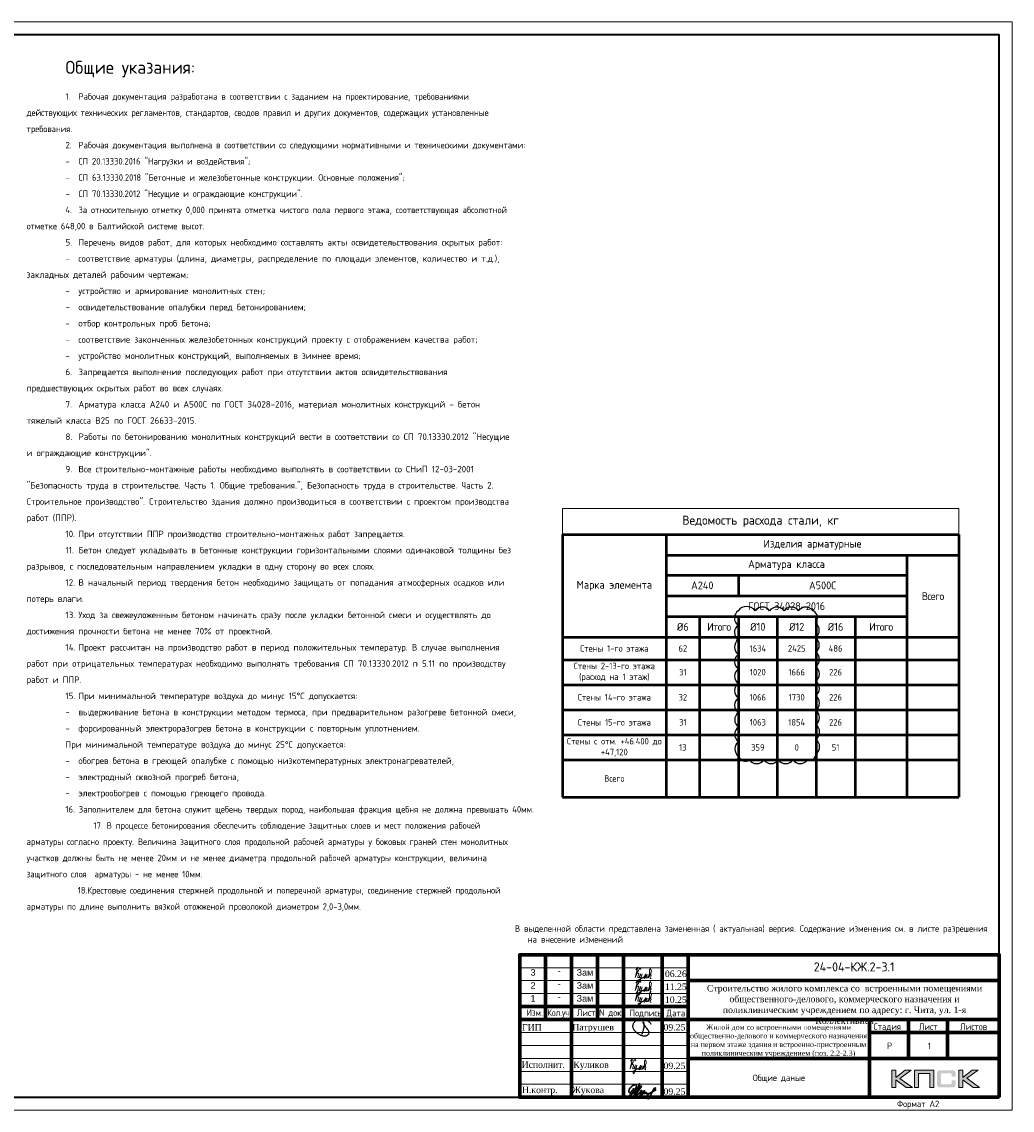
# Model space of a CAD drawing. Header units: millimetres. Extents: x 247266 to 730847, y -636031 to 10052.
# Tile 60 of 196: x 385598 to 423805, y -132184 to -90184. Entities that reach past the tile are written whole.
import ezdxf
from ezdxf.enums import TextEntityAlignment as Align

# ---------------------------------------------------------------- set-up
doc = ezdxf.new("R2010")
doc.units = ezdxf.units.MM
for name, color, linetype in [('PDF7_Text', 7, 'Continuous'), ('PDF8_Text', 7, 'Continuous'), ('Исправления', 1, 'Continuous'), ('РАЗМЕРЫ', 7, 'Continuous'), ('Рамка печать', 7, 'Continuous'), ('ТОЛСТЫЕ_ОСНОВНЫЕ', 7, 'Continuous')]:
    doc.layers.add(name, color=color, linetype=linetype)
for name, color, linetype, lineweight in [('АС-Таблицы', 7, 'Continuous', 20), ('Выноски', 7, 'Continuous', 20), ('размер', 7, 'Continuous', 25), ('Рамка', 7, 'Continuous', 70), ('Текст', 7, 'Continuous', 25), ('ТОНКИЕ', 7, 'Continuous', 9)]:
    doc.layers.add(name, color=color, linetype=linetype, lineweight=lineweight)
doc.styles.add('PDF Times New Roman', font='times.ttf')
doc.styles.get("Standard").update_dxf_attribs({"font": 'arial.ttf'})
doc.styles.add('style1', font='GOST_Common.ttf', dxfattribs={"height": 500})
doc.styles.add('ГОСТ', font='GOST_Common.ttf')

# ---------------------------------------------------------------- blocks, each defined once
blk = doc.blocks.new('*U3686')
at = {"layer": 'ТОЛСТЫЕ_ОСНОВНЫЕ'}
for p, q in [((8, 5), (8, 90)), ((8, 90), (20, 90)), ((13, 5), (13, 90)), ((8, 65), (20, 65)), ((8, 30), (20, 30)), ((20, 5), (8, 5))]:
    blk.add_line(p, q, dxfattribs=at)
at = {"layer": 'ТОЛСТЫЕ_ОСНОВНЫЕ', "lineweight": 35}
blk.add_lwpolyline([(20, 5), (589, 5), (589, 415), (20, 415)], close=True, dxfattribs=at)
at = {"layer": 'ТОНКИЕ'}
blk.add_lwpolyline([(0, 0), (594, 0), (594, 420), (0, 420)], close=True, dxfattribs=at)
at = {"layer": 'Текст', "style": 'style1'}
for s, p in [('Взам.инв.№', (10.5, 77.5)), ('Подпись и дата', (10.68, 49.93)), ('Инв.№ подл.', (10.79, 18.96))]:
    blk.add_text(s, height=3, rotation=90, dxfattribs=at).set_placement(p, align=Align.MIDDLE)
blk.add_text('Формат А2', height=2.5, dxfattribs=at).set_placement((549.57, 1.2))
blk = doc.blocks.new('11')
at = {"layer": 'Выноски'}
for p, q in [((47962, 66737), (47989, 66781)), ((47989, 66781), (48016, 66806)), ((48016, 66806), (48038, 66823)), ((48038, 66823), (48060, 66786)), ((48060, 66786), (48058, 66769)), ((47885, 66608), (47944, 66700)), ((47944, 66700), (47962, 66737))]:
    blk.add_line(p, q, dxfattribs=at)
blk.add_lwpolyline([(47863, 66761), (47937, 66865), (47843, 66458), (47885, 66564), (47905, 66616), (47954, 66628), (47979, 66606), (47957, 66539), (47937, 66487), (47947, 66458), (47991, 66470), (48051, 66611), (48041, 66569), (48023, 66505), (48023, 66448), (48065, 66448), (48090, 66529), (48110, 66608), (48043, 66369), (47972, 66275), (47954, 66344), (47991, 66389), (48078, 66431), (48142, 66470), (48154, 66441), (48204, 66512), (48246, 66606), (48209, 66455), (48204, 66418), (48295, 66574), (48265, 66463), (48265, 66455), (48312, 66453), (48342, 66529), (48347, 66584), (48337, 66465), (48349, 66453), (48401, 66569), (48443, 66616), (48461, 66678), (48466, 66727), (48436, 66811), (48399, 66754), (48399, 66618), (48389, 66549), (48374, 66507), (48416, 66564), (48441, 66576), (48451, 66524), (48433, 66482), (48419, 66453), (48424, 66428), (48458, 66421)], dxfattribs=at)
blk = doc.blocks.new('яяя')
at = {"lineweight": 30}
for points in [[(345424, 110432), (345425, 110410), (345424, 110397), (345417, 110379), (345406, 110350), (345390, 110319), (345357, 110275), (345310, 110221), (345265, 110176), (345198, 110110), (345161, 110077), (345133, 110066), (345116, 110066), (345102, 110075), (345090, 110091), (345082, 110115), (345074, 110146), (345066, 110182), (345064, 110206), (345067, 110234), (345077, 110278), (345095, 110320), (345114, 110361), (345134, 110395), (345159, 110428), (345195, 110469), (345228, 110506), (345284, 110560), (345331, 110595), (345379, 110625), (345435, 110648), (345486, 110670), (345532, 110686), (345573, 110696), (345605, 110698), (345621, 110695), (345635, 110687), (345648, 110671), (345656, 110649), (345659, 110625), (345659, 110583), (345656, 110553), (345647, 110523), (345635, 110489), (345387, 110033), (345349, 109985), (345311, 109948), (345247, 109889), (345209, 109858), (345192, 109844), (345180, 109837), (345157, 109833), (345150, 109835), (345140, 109842), (345135, 109856), (345138, 109881), (345148, 109892), (345183, 109930), (345267, 110024), (345343, 110105), (345455, 110213), (345617, 110343), (345775, 110456), (345811, 110526), (345838, 110607), (345890, 110740), (345902, 110771), (345698, 110295), (345672, 110226), (345626, 110132), (345572, 110032), (345518, 109953), (345481, 109918), (345497, 110001), (345567, 110147), (345655, 110301), (345760, 110442)], [(345481, 109918), (345476, 109896), (345475, 109874), (345485, 109861), (345506, 109866), (345539, 109891), (345632, 109983), (345968, 110450), (346022, 110527), (346029, 110560), (346027, 110579), (346026, 110590), (346010, 110605), (345993, 110609), (345975, 110601), (345962, 110584), (345954, 110562), (345857, 110421), (345783, 110292), (345741, 110183), (345701, 110079), (345665, 109985), (345660, 109952), (345666, 109929), (345669, 109915), (345682, 109910), (345702, 109914), (345735, 109941), (345846, 110007), (346065, 110160), (346075, 110193), (346070, 110217), (346066, 110236), (346052, 110241), (346030, 110241), (346007, 110228), (345978, 110203), (345960, 110164), (345892, 110010), (345895, 109986), (345904, 109966), (345925, 109964), (345969, 109968), (346045, 110000), (346218, 110114), (346261, 110154), (346280, 110184), (346282, 110210), (346278, 110225), (346263, 110229), (346241, 110222), (346220, 110198), (346162, 110049), (345989, 109904), (345932, 109849), (345906, 109805), (345891, 109739), (345890, 109690), (345899, 109652), (345924, 109647), (345956, 109655), (345980, 109674), (346058, 109838), (346158, 110046), (346261, 110098), (346314, 110120), (346292, 110079), (346269, 110036), (346261, 110008), (346267, 109998), (346293, 109998), (346363, 110039), (346445, 110095), (346421, 110068), (346414, 110040), (346407, 110011), (346416, 109990), (346466, 109972), (346509, 109977), (346574, 109984), (347172, 110293)], [(346586, 109971), (346543, 109917), (346509, 109873), (346489, 109825), (346475, 109767), (346472, 109710), (346478, 109675), (346485, 109641), (346501, 109621), (346517, 109602), (346542, 109589), (346568, 109592), (346605, 109620), (346680, 109731), (346736, 109842), (346865, 110115), (346962, 110290), (346969, 110318), (346979, 110360), (347013, 110403), (347056, 110434), (347091, 110450), (347109, 110450), (347121, 110434), (347115, 110405), (347072, 110355), (347012, 110307), (346924, 110222)]]:
    blk.add_lwpolyline(points, dxfattribs=at)
blk = doc.blocks.new('Патрушев')
at = {"color": 5, "lineweight": 25}
blk.add_lwpolyline([(58.5, -35.1), (59.7, -32), (60.2, -29.8), (60.5, -28.8), (60.8, -27.6), (61.1, -26.3), (61.4, -24.7), (61.6, -23), (61.8, -21.6), (61.8, -20.5), (61.7, -19.5), (61.5, -18.6), (61.3, -17.9), (61, -17.3), (60.6, -16.9), (60.5, -16.7), (60.4, -16.6), (60.3, -16.5), (60, -16.4), (59.7, -16.4), (59.6, -16.4), (59.4, -16.5), (59.3, -16.7), (59.3, -17), (59.4, -17.1), (61.8, -21), (63.1, -22.9), (63.7, -23.6), (64.5, -24.6), (65.5, -25.9), (66.4, -27.1), (66.9, -27.7), (67.4, -28.4), (67.7, -28.9), (68, -29.5), (68.4, -30.4), (68.7, -31), (68.8, -31.7), (68.9, -32.2), (68.9, -32.7), (68.9, -33.3), (68.8, -33.8), (68.6, -34.6), (68.3, -35.2), (67.9, -35.7), (67.6, -36.2), (66.9, -36.8), (66.4, -37.1), (65.9, -37.5), (65.3, -37.9), (64.8, -38.1), (64.1, -38.3), (63.6, -38.4), (62.5, -38.5), (61.6, -38.5), (60.9, -38.4), (60.1, -38.3), (59.3, -38), (58.4, -37.7), (57.7, -37.5), (56.6, -37.3), (55.9, -36.9), (54.9, -36.3), (53.8, -35.7), (53.1, -35.2), (52.2, -34.7), (51.3, -34.1), (50.1, -33.3), (49.1, -32.3), (48, -31.1), (47.1, -29.9), (46.1, -28.7), (45.2, -27.6), (44.7, -26.5), (44.3, -25.1), (44, -24.3), (44, -23.3), (43.9, -22.5), (44, -21.5), (44.2, -20.6), (44.5, -20), (44.7, -19.1), (45, -18.2), (45.5, -17.4), (45.8, -16.9), (46.4, -16.1), (47, -15.5), (47.8, -14.8), (48.6, -14.3), (49.4, -13.8), (50.5, -13.3), (51.6, -12.9), (52.7, -12.5), (54.2, -12.1), (55.4, -11.9), (56.9, -11.8), (58.3, -11.8), (59.6, -11.9), (61, -12.1), (62.7, -12.4), (64.5, -12.9), (66.2, -13.6), (67.6, -14.3), (68.9, -15.1), (70, -16.3), (71.1, -17.5), (71.7, -18.3), (72.3, -19.3)], dxfattribs=at)
blk = doc.blocks.new('штамп кж1.1')
at = {"layer": 'Рамка печать', "lineweight": 20}
h = blk.add_hatch(color=0, dxfattribs=at)
h.paths.add_polyline_path([(419458, -85094), (419234, -85094), (418867, -85370), (418867, -85094), (418712, -85094), (418712, -85757), (418867, -85757), (418867, -85466), (419264, -85757), (419512, -85757), (419019, -85406)])
h.paths.add_polyline_path([(419737, -85219), (420175, -85219), (420175, -85757), (420329, -85757), (420329, -85094), (420165, -85094), (419583, -85094), (419583, -85251), (419583, -85757), (419737, -85757)])
h.paths.add_polyline_path([(421451, -85091), (421295, -85091), (421295, -85754), (421451, -85754), (421451, -85462), (421847, -85754), (422095, -85754), (421602, -85403), (422041, -85091), (421818, -85091), (421451, -85367)])
blk.add_hatch(color=204, dxfattribs=at).paths.add_polyline_path([(421166, -85165), (421164, -85157), (421161, -85151), (421158, -85145), (421154, -85139), (421151, -85134), (421147, -85129), (421143, -85124), (421139, -85120), (421133, -85117), (421128, -85113), (421122, -85109), (421115, -85107), (421108, -85104), (421100, -85101), (421093, -85099), (421075, -85096), (421056, -85093), (421035, -85092), (421012, -85091), (420617, -85091), (420594, -85092), (420573, -85093), (420553, -85096), (420536, -85099), (420528, -85102), (420521, -85104), (420514, -85107), (420508, -85110), (420502, -85113), (420496, -85117), (420491, -85120), (420486, -85124), (420482, -85129), (420478, -85134), (420474, -85139), (420471, -85145), (420468, -85151), (420466, -85158), (420463, -85165), (420461, -85172), (420457, -85188), (420455, -85206), (420453, -85226), (420453, -85248), (420453, -85596), (420453, -85618), (420455, -85638), (420457, -85656), (420461, -85673), (420463, -85680), (420466, -85687), (420468, -85694), (420471, -85700), (420474, -85705), (420478, -85711), (420482, -85716), (420486, -85720), (420491, -85725), (420496, -85728), (420502, -85731), (420508, -85735), (420514, -85738), (420521, -85740), (420528, -85743), (420536, -85745), (420553, -85749), (420573, -85751), (420594, -85753), (420617, -85754), (421012, -85754), (421035, -85753), (421056, -85752), (421075, -85749), (421092, -85746), (421100, -85743), (421108, -85741), (421115, -85738), (421122, -85735), (421128, -85732), (421133, -85728), (421139, -85725), (421143, -85720), (421147, -85716), (421151, -85711), (421154, -85706), (421158, -85700), (421161, -85694), (421164, -85688), (421166, -85680), (421169, -85673), (421172, -85656), (421175, -85639), (421176, -85618), (421177, -85596), (421177, -85487), (421022, -85487), (421022, -85576), (421022, -85582), (421021, -85588), (421020, -85594), (421019, -85599), (421017, -85604), (421015, -85608), (421012, -85612), (421008, -85616), (421005, -85619), (421001, -85622), (420996, -85624), (420991, -85626), (420987, -85627), (420981, -85628), (420974, -85628), (420968, -85629), (420649, -85629), (420644, -85628), (420639, -85628), (420635, -85626), (420631, -85624), (420627, -85621), (420624, -85618), (420620, -85615), (420617, -85611), (420615, -85607), (420613, -85603), (420611, -85598), (420609, -85593), (420607, -85584), (420607, -85574), (420607, -85256), (420607, -85250), (420607, -85245), (420609, -85240), (420610, -85235), (420611, -85231), (420613, -85228), (420616, -85225), (420619, -85221), (420622, -85218), (420626, -85216), (420630, -85214), (420634, -85212), (420639, -85211), (420643, -85210), (420649, -85210), (420654, -85210), (420968, -85210), (420974, -85210), (420981, -85210), (420986, -85212), (420991, -85213), (420996, -85215), (421000, -85217), (421004, -85220), (421008, -85223), (421011, -85227), (421014, -85231), (421017, -85235), (421019, -85240), (421020, -85245), (421021, -85250), (421022, -85257), (421022, -85263), (421022, -85336), (421177, -85336), (421177, -85248), (421176, -85226), (421175, -85206), (421172, -85188), (421168, -85172)])
at = {"layer": 'Рамка', "color": 7}
for p, q in [((405358, -83134), (405358, -80634)), ((407358, -83134), (407358, -80634)), ((410858, -81634), (422858, -81634)), ((404358, -82634), (410858, -82634)), ((404358, -83134), (422858, -83134)), ((419358, -83134), (419358, -84634)), ((420858, -83134), (420858, -84634)), ((417858, -83634), (422858, -83634)), ((417858, -83634), (422858, -83634)), ((410858, -84634), (422858, -84634))]:
    blk.add_line(p, q, dxfattribs=at)
at = {"layer": 'Рамка'}
for p, q in [((406358, -86134), (406358, -80634)), ((408358, -86134), (408358, -80634)), ((408358, -80634), (408358, -86134)), ((409858, -80634), (409858, -86134)), ((409858, -86134), (409858, -80634)), ((410858, -80634), (410858, -86134)), ((417858, -83134), (417858, -86134))]:
    blk.add_line(p, q, dxfattribs=at)
at = {"layer": 'Рамка', "color": 7, "lineweight": 15}
for p, q in [((404358, -81134), (410858, -81134)), ((404358, -81634), (410858, -81634)), ((404358, -82134), (410858, -82134)), ((404358, -83634), (410858, -83634)), ((404358, -84134), (410858, -84134)), ((404358, -84634), (410858, -84634)), ((404358, -85134), (410858, -85134)), ((404358, -85634), (410858, -85634))]:
    blk.add_line(p, q, dxfattribs=at)
at = {"layer": 'Рамка'}
blk.add_lwpolyline([(422858, -86134), (404358, -86134), (404358, -80634), (422858, -80634)], close=True, dxfattribs=at)
at = {"layer": 'Рамка печать', "color": 0, "lineweight": 20}
for points in [[(418712, -85757), (418712, -85094), (418867, -85094), (418867, -85370), (419234, -85094), (419458, -85094), (419019, -85406), (419512, -85757), (419264, -85757), (418867, -85466), (418867, -85757), (418712, -85757)], [(419737, -85757), (419737, -85219), (420175, -85219), (420175, -85757), (420329, -85757), (420329, -85094), (420165, -85094), (419583, -85094), (419583, -85251), (419583, -85757), (419737, -85757)], [(421295, -85754), (421295, -85091), (421451, -85091), (421451, -85367), (421818, -85091), (422041, -85091), (421602, -85403), (422095, -85754), (421847, -85754), (421451, -85462), (421451, -85754), (421295, -85754)]]:
    blk.add_lwpolyline(points, close=True, dxfattribs=at)
at = {"color": 5, "xscale": 24.5, "yscale": 24.5, "zscale": 24.5}
blk.add_blockref('Патрушев', (407651, -82836), dxfattribs=at)
at = {"color": 2, "lineweight": 60, "xscale": 0.5, "yscale": 0.5, "zscale": 0.5}
blk.add_blockref('яяя', (236038, -140993), dxfattribs=at)
at = {"layer": 'Выноски', "color": 0}
blk.add_blockref('11', (360773, -151499), dxfattribs=at)
at = {"layer": 'PDF7_Text', "char_height": 248, "attachment_point": 7, "style": 'PDF Times New Roman'}
for s, insert in [('Патрушев', (406387, -83634)), ('09.25', (409908, -83561)), ('09.25', (409908, -85050)), ('Жукова', (406381, -86056)), ('09.25', (409908, -86042))]:
    blk.add_mtext(s, dxfattribs=dict(at, insert=insert))
at = {"layer": 'PDF7_Text', "insert": (406426, -85084), "char_height": 247.95, "attachment_point": 7, "style": 'PDF Times New Roman'}
blk.add_mtext_dynamic_manual_height_columns('{\\C256;Куликов}', width=2000, gutter_width=1250, heights=[0], dxfattribs=at)
at = {"layer": 'PDF8_Text', "char_height": 248, "attachment_point": 7, "style": 'PDF Times New Roman'}
for s, insert in [('ГИП', (404451, -83561)), ('Исполнит.', (404432, -85007)), ('Н.контр.', (404445, -86056))]:
    blk.add_mtext(s, dxfattribs=dict(at, insert=insert))
at = {"layer": 'Текст', "color": 7, "style": 'ГОСТ'}
blk.add_text('24-04-КЖ.2-3.1', height=350, dxfattribs=at).set_placement((417259, -81103), align=Align.MIDDLE_CENTER)
at = {"layer": 'Текст', "color": 7, "style": 'ГОСТ', "width": 0.9}
blk.add_text('Кол.уч.', height=250, dxfattribs=at).set_placement((405423, -82992))
at = {"layer": 'Текст', "color": 7, "style": 'ГОСТ'}
for s, p in [('Изм.', (404622, -82993)), ('Лист', (406561, -82996)), ('N док.', (407423, -82993)), ('Подпись', (408601, -83008)), ('Дата', (410023, -83008)), ('Стадия', (418009, -83534)), ('Лист', (419758, -83534)), ('Листов', (421350, -83534)), ('Р', (418530, -84272))]:
    blk.add_text(s, height=250, dxfattribs=at).set_placement(p)
at = {"layer": 'Текст', "color": 7, "attachment_point": 1, "style": 'ГОСТ'}
for s, width, heights, insert, char_height in [('\\pxqc;{\\fTimes New Roman|b0|i0|c204|p18;\\C256;Строительство жилого комплекса со  встроенными помещениями общественного-делового, коммерческого назначения и поликлиническим учреждением по адресу: г. Чита, ул. 1-я Коллективная}', 11543.07, [0], (411117, -81801), 250), ('\\pxqc;{\\fTimes New Roman|b0|i0|c204|p18;\\C256;Жилой дом со встроенными помещениями общественно-делового и коммерческого назначения на первом этаже здания и встроенно-пристроенным поликлиническим учреждением (поз. 2.2-2.3)\\P}', 7000, [1500], (410844, -83331), 200)]:
    blk.add_mtext_dynamic_manual_height_columns(s, width=width, gutter_width=12.5, heights=heights, dxfattribs=dict(at, insert=insert, char_height=char_height))
blk = doc.blocks.new('*T537')
at = {"layer": 'DEFPOINTS', "color": 8, "linetype": 'ByBlock', "lineweight": 0}
for p, q in [((0, 0), (15285, 0)), ((0, 0), (0, -1000)), ((15285, 0), (15285, -1000))]:
    blk.add_line(p, q, dxfattribs=at)
at = {"layer": 'АС-Таблицы', "color": 0, "linetype": 'ByBlock', "lineweight": 50}
for p, q in [((0, -1000), (15285, -1000)), ((0, -1000), (0, -4968)), ((4000, -1000), (4000, -11136)), ((15285, -1000), (15285, -11136)), ((4000, -1800), (15285, -1800)), ((13285, -1800), (13285, -4968)), ((4000, -2568), (13285, -2568)), ((6785, -2568), (6785, -3368)), ((4000, -3368), (13285, -3368)), ((4000, -4168), (13285, -4168)), ((5285, -4168), (5285, -11136)), ((6785, -4168), (6785, -11136)), ((8285, -4168), (8285, -11136)), ((9785, -4168), (9785, -11136)), ((11285, -4168), (11285, -11136)), ((0, -4968), (15285, -4968)), ((0, -4968), (0, -11136)), ((13285, -4968), (13285, -11136)), ((0, -5835), (15285, -5835)), ((0, -6802), (15285, -6802)), ((0, -7769), (15285, -7769)), ((0, -8736), (15285, -8736)), ((0, -9702), (15285, -9702)), ((0, -11136), (15285, -11136))]:
    blk.add_line(p, q, dxfattribs=at)
at = {"layer": 'АС-Таблицы', "color": 0, "attachment_point": 5, "style": 'ГОСТ'}
for s, insert, char_height, width in [('Ведомость расхода стали, кг', (7643, -500), 350, 15085.1), ('Изделия арматурные', (9643, -1400), 300, 11085.1), ('Арматура класса', (8643, -2184), 300, 9085.1), ('Марка элемента', (2000, -2984), 300, 3800), ('А240', (5393, -2968), 300, 2585.1), ('A500С', (10035, -2968), 300, 6300), ('{\\T0.9;Всего}', (14285, -3384), 300, 1800), ('ГОСТ 34028-2016', (8643, -3768), 300, 9085.1), ('{\\T0.9;Итого}', (6035, -4568), 300, 1300), ('{\\T0.9;Итого}', (12285, -4568), 300, 1800), ('Стены 1-го этажа', (2000, -5402), 250, 4000), ('Стены 2-13-го этажа (расход на 1 этаж)', (2000, -6319), 250, 4000), ('Стены 14-го этажа ', (2000, -7286), 250, 4000), ('Стены 15-го этажа ', (2000, -8252), 250, 4000), ('Стены с отм. +46.400 до +47,120', (2000, -9219), 250, 4000), ('Всего', (2000, -10419), 250, 4000)]:
    blk.add_mtext(s, dxfattribs=dict(at, insert=insert, char_height=char_height, width=width))
at = {"layer": 'АС-Таблицы', "color": 150, "attachment_point": 5, "style": 'ГОСТ'}
for s, insert, char_height, width in [('{\\C200;%%C6} ', (4643, -4568), 300, 1085.1), ('{\\C200;%%C10} ', (7535, -4568), 300, 1300), ('{\\C200;%%C12}', (9035, -4568), 300, 1300), ('{\\C200;%%C16}', (10535, -4568), 300, 1300), ('62', (4643, -5402), 250, 1085.1), ('1634', (7535, -5402), 250, 1300), ('2425', (9035, -5402), 250, 1300), ('486', (10535, -5402), 250, 1300), ('31', (4643, -6319), 250, 1085.1), ('1020', (7535, -6319), 250, 1300), ('1666', (9035, -6319), 250, 1300), ('226', (10535, -6319), 250, 1300), ('32', (4643, -7286), 250, 1085.1), ('1066', (7535, -7286), 250, 1300), ('1730', (9035, -7286), 250, 1300), ('226', (10535, -7286), 250, 1300), ('31', (4643, -8252), 250, 1085.1), ('1063', (7535, -8252), 250, 1300), ('1854', (9035, -8252), 250, 1300), ('226', (10535, -8252), 250, 1300), ('13', (4643, -9219), 250, 1085.1), ('359', (7535, -9219), 250, 1300), ('0', (9035, -9219), 250, 1300), ('51', (10535, -9219), 250, 1300)]:
    blk.add_mtext(s, dxfattribs=dict(at, insert=insert, char_height=char_height, width=width))

msp = doc.modelspace()

# ---------------------------------------------------------------- linework, layer by layer
at = {"layer": 'Исправления'}
msp.add_lwpolyline([(413230.98, -112913.17, 0.52056705), (413232.8, -113473.72, 0.52056705), (413234.61, -114034.27, 0.52056705), (413236.43, -114594.82, 0.52056705), (413238.25, -115155.37, 0.52056705), (413240.06, -115715.93, 0.52056705), (413241.88, -116276.48, 0.52056705), (413243.7, -116837.03, 0.52056705), (413245.52, -117397.58, 0.52056705), (413247.33, -117958.13, 0.52056705), (413249.15, -118518.68, 0.52056705), (413664.05, -118664.81, 0.52056705), (414224.6, -118664.81, 0.52056705), (414785.15, -118664.81, 0.52056705), (415345.71, -118664.81, 0.52056705), (415906.26, -118664.81, 0.52056705), (416231.48, -118430.24, 0.52056705), (416229.67, -117869.69, 0.52056705), (416227.85, -117309.14, 0.52056705), (416226.03, -116748.59, 0.52056705), (416224.22, -116188.04, 0.52056705), (416222.4, -115627.49, 0.52056705), (416220.58, -115066.94, 0.52056705), (416218.76, -114506.38, 0.52056705), (416216.95, -113945.83, 0.52056705), (416215.13, -113385.28, 0.52056705), (416125.16, -112913.17, 0.52056705), (415564.61, -112913.17, 0.52056705), (415004.05, -112913.17, 0.52056705), (414443.5, -112913.17, 0.52056705), (413882.94, -112913.17, 0.52056705)], format="xyb", close=True, dxfattribs=at)

# ---------------------------------------------------------------- block references
at = {"xscale": 100, "yscale": 100, "zscale": 100}
msp.add_blockref('*U3686', (364404.73, -132183.56), dxfattribs=at)
msp.add_blockref('*T537', (406455.84, -108962.99))
at = {"layer": 'Выноски'}
for p in [(361420.02, -193525.56), (361420.02, -194025.56), (361420.02, -194438.92)]:
    msp.add_blockref('11', p, dxfattribs=at)
at = {"layer": 'размер'}
msp.add_blockref('штамп кж1.1', (446.41, -45549.34), dxfattribs=at)

# ---------------------------------------------------------------- texts
at = {"layer": 'PDF7_Text', "char_height": 247.953, "attachment_point": 7, "style": 'PDF Times New Roman'}
for s, insert in [('06.26', (410407.46, -127046.12)), ('11.25', (410407.46, -127546.12)), ('10.25', (410407.46, -128046.12))]:
    msp.add_mtext(s, dxfattribs=dict(at, insert=insert))
at = {"layer": 'Выноски'}
note = msp.add_mtext_static_columns([''] * 2, width=18679.7309, gutter_width=20.19, height=40517.28, dxfattribs=dict(at, insert=(385784.09, -91691.99), char_height=250, attachment_point=1, style='ГОСТ'))
for column, words in zip([note] + note.columns.linked_columns, ['\\pxi6,l0,sm1.5,ql;{\\H2.00000x;Общие указания:}\\P\\pxi6,l0,sm1.5,ql;1.^IРабочая документация разработана в соответствии с заданием на проектирование, требованиями действующих технических регламентов, стандартов, сводов правил и других документов, содержащих установленные требования.\\P\\pxi6,l0,sm1.5,ql;2.^IРабочая документация выполнена в соответствии со следующими нормативными и техническими документами:\\P\\pxi6,l0,sm1.5,ql;-^IСП 20.13330.2016 "Нагрузки и воздействия";\\P\\pxi6,l0,sm1.5,ql;-^IСП 63.13330.2018 "Бетонные и железобетонные конструкции. Основные положения";\\P\\pxi6,l0,sm1.5,ql;-^IСП 70.13330.2012 "Несущие и ограждающие конструкции".\\P\\pxi6,l0,sm1.5,ql;4.^IЗа относительную отметку 0,000 принята отметка чистого пола первого этажа, соответствующая абсолютной отметке 648,00 в Балтийской системе высот.\\P\\pxi6,l0,sm1.5,ql;{\\fISOCPEUR|b0|i0|c204|p34;5.^IПеречень видов работ, для которых необходимо составлять акты освидетельствования скрытых }{\\fISOCPEUR|b0|i0|c204|p34;работ:}\\P\\pxi6,l0,sm1.5,ql;{\\fISOCPEUR|b0|i0|c204|p34;-^Iсоответствие арматуры (длина, диаметры, распределение по площади элементов, количество и т.д.), }{\\fISOCPEUR|b0|i0|c204|p34;закладных деталей рабочим чертежам;}\\P\\pxi6,l0,sm1.5,ql;{\\fISOCPEUR|b0|i0|c204|p34;-^Iустройство и армирование монолитных стен;}\\P\\pxi6,l0,sm1.5,ql;{\\fISOCPEUR|b0|i0|c204|p34;-^Iосвидетельствование опалубки перед бетонированием;}\\P\\pxi6,l0,sm1.5,ql;{\\fISOCPEUR|b0|i0|c204|p34;-^Iотбор контрольных проб бетона;}\\P\\pxi6,l0,sm1.5,ql;{\\fISOCPEUR|b0|i0|c204|p34;-^Iсоответствие законченных железобетонных конструкций проекту с отображением качества работ;}\\P\\pxi6,l0,sm1.5,ql;{\\fISOCPEUR|b0|i0|c204|p34;-^Iустройство монолитных конструкций, выполняемых в зимнее время;}\\P\\pxi6,l0,sm1.5,ql;{\\fISOCPEUR|b0|i0|c0|p34;6.^I}{\\fISOCPEUR|b0|i0|c204|p34;Запрещается выполнение последующих работ при отсутствии актов освидетельствования }{\\fISOCPEUR|b0|i0|c204|p34;предшествующих скрытых работ во всех случаях.}\\P\\pxi6,l0,sm1.5,ql;{\\fISOCPEUR|b0|i0|c0|p34;7.^I}{\\fISOCPEUR|b0|i0|c204|p34;Арматура класса А240 и А500С по ГОСТ 34028-2016, материал монолитных конструкций - бетон }{\\fISOCPEUR|b0|i0|c204|p34;тяжелый класса В25 по ГОСТ 26633-2015.}\\P\\pxi6,l0,sm1.5,ql;{\\fISOCPEUR|b0|i0|c0|p34;8.^I}{\\fISOCPEUR|b0|i0|c204|p34;Работы по бетонированию монолитных конструкций вести в соответствии со СП 70.13330.2012 }{\\fISOCPEUR|b0|i0|c204|p34;"Несущие и ограждающие конструкции".}\\P\\pxi6,l0,sm1.5,ql;{\\fISOCPEUR|b0|i0|c0|p34;9.^I}{\\fISOCPEUR|b0|i0|c204|p34;Все строительно-монтажные работы необходимо выполнять в соответствии со СНиП 12-03-2001 }{\\fISOCPEUR|b0|i0|c204|p34;"Безопасность труда в строительстве. Часть 1. Общие требования.", Безопасность труда в строительстве. Часть }{\\fISOCPEUR|b0|i0|c204|p34;2. Строительное производство". Строительство здания должно производиться в соответствии с проектом }{\\fISOCPEUR|b0|i0|c204|p34;производства работ (ППР).}\\P\\pxi6,l0,sm1.5,ql;{\\fISOCPEUR|b0|i0|c0|p34;10.^I}{\\fISOCPEUR|b0|i0|c204|p34;При отсутствии ППР производство строительно-монтажных работ запрещается.}\\P\\pxi6,l0,sm1.5,ql;{\\fISOCPEUR|b0|i0|c0|p34;11.^I}{\\fISOCPEUR|b0|i0|c204|p34;Бетон следует укладывать в бетонные конструкции горизонтальными слоями одинаковой толщины без }{\\fISOCPEUR|b0|i0|c204|p34;разрывов, с последовательным направлением укладки в одну сторону во всех слоях.}\\P\\pxi6,l0,sm1.5,ql;{\\fISOCPEUR|b0|i0|c0|p34;12.^I}{\\fISOCPEUR|b0|i0|c204|p34;В начальный период твердения бетон необходимо защищать от попадания атмосферных осадков или }{\\fISOCPEUR|b0|i0|c204|p34;потерь влаги.}\\P\\pxi6,l0,sm1.5,ql;{\\fISOCPEUR|b0|i0|c0|p34;13.^I}{\\fISOCPEUR|b0|i0|c204|p34;Уход за свежеуложенным бетоном начинать сразу после укладки бетонной смеси и осуществлять до }{\\fISOCPEUR|b0|i0|c204|p34;достижения прочности бетона не менее 70% от проектной.}\\P\\pxi6,l0,sm1.5,ql;{\\fISOCPEUR|b0|i0|c0|p34;14.^I}{\\fISOCPEUR|b0|i0|c204|p34;Проект рассчитан на производство работ в период положительных температур. В случае выполнения }{\\fISOCPEUR|b0|i0|c204|p34;работ при отрицательных температурах необходимо выполнять требования СП 70.13330.2012 п 5.11 по }{\\fISOCPEUR|b0|i0|c204|p34;производству работ и ППР.}\\P\\pxi6,l0,sm1.5,ql;{\\fISOCPEUR|b0|i0|c0|p34;15.^I}{\\fISOCPEUR|b0|i0|c204|p34;При минимальной температуре воздуха до минус 15°С допускается:}\\P\\pxi6,l0,sm1.5,ql;{\\fISOCPEUR|b0|i0|c204|p34;-^Iвыдерживание бетона в конструкции методом термоса, при предварительном разогреве бетонной }{\\fISOCPEUR|b0|i0|c204|p34;смеси, }\\P\\pxi6,l0,sm1.5,ql;{\\fISOCPEUR|b0|i0|c204|p34;-^Iфорсированный электроразогрев бетона в конструкции с повторным уплотнением.}\\P\\pxi6,l0,sm1.5,ql;{\\fISOCPEUR|b0|i0|c204|p34;При минимальной температуре воздуха до минус 25°С допускается:}\\P\\pxi6,l0,sm1.5,ql;{\\fISOCPEUR|b0|i0|c204|p34;-^Iобогрев бетона в греющей опалубке с помощью низкотемпературных электронагревателей,}\\P\\pxi6,l0,sm1.5,ql;{\\fISOCPEUR|b0|i0|c204|p34;-^Iэлектродный сквозной прогреб бетона,}\\P\\pxi6,l0,sm1.5,ql;{\\fISOCPEUR|b0|i0|c204|p34;-^Iэлектрообогрев с помощью греющего провода.}\\P\\pxi6,l0,sm1.5,ql;16. Заполнителем для бетона служит щебень твердых пород, наибольшая фракция щебня не должна превышать 40мм.\\P\\pxi0,l0,sm1.5,ql;                 17. В процессе бетонирования обеспечить соблюдение защитных слоев и мест положения рабочей арматуры согласно проекту. Величина защитного слоя продольной рабочей арматуры у боковых граней стен монолитных участков должны быть не менее 20мм и не менее диаметра продольной рабочей арматуры конструкции, величина защитного слоя  арматуры - не менее 10мм. \\P\\pxi0,l0,sm1.5,ql;             18.Крестовые соединения стержней продольной и поперечной арматуры, соединение стержней продольной арматуры по длине выполнить вязкой отожженой проволокой диаметром 2,0-3,0мм.\\P\\pxi6,l0,sm1.5,ql;', '']):
    column.text = words
at = {"layer": 'Исправления', "insert": (404619.81, -125050.44), "char_height": 250, "width": 18219.6597, "attachment_point": 1, "style": 'ГОСТ'}
msp.add_mtext('\\pxi-2,l2,sm1;В выделенной области представлена замененная ( актуальная) версия. Содержание изменения см. в листе разрешения на внесение изменений', dxfattribs=at)
at = {"layer": 'РАЗМЕРЫ', "char_height": 250, "width": 725.0085, "attachment_point": 1}
for s, insert in [('3', (405224.39, -126742.52)), ('-', (406271.92, -126684.13)), ('Зам', (407000.84, -126742.52)), ('2', (405224.39, -127242.52)), ('Зам', (407000.84, -127242.52)), ('-', (406271.92, -127184.13)), ('1', (405224.39, -127742.52)), ('-', (406271.92, -127684.13)), ('Зам', (407000.84, -127742.52))]:
    msp.add_mtext(s, dxfattribs=dict(at, insert=insert))
at = {"layer": 'Текст', "char_height": 250, "attachment_point": 1, "style": 'ГОСТ'}
for s, insert in [('\\pxqcsm1.5000;\\P1', (417102.63, -128950.7, -3100)), ('\\pxsm1.5,qc;\\PОбщие даные', (411304.73, -130183.56))]:
    msp.add_mtext_dynamic_manual_height_columns(s, width=7000, gutter_width=12.5, heights=[1500], dxfattribs=dict(at, insert=insert))

doc.saveas('drawing.dxf')
